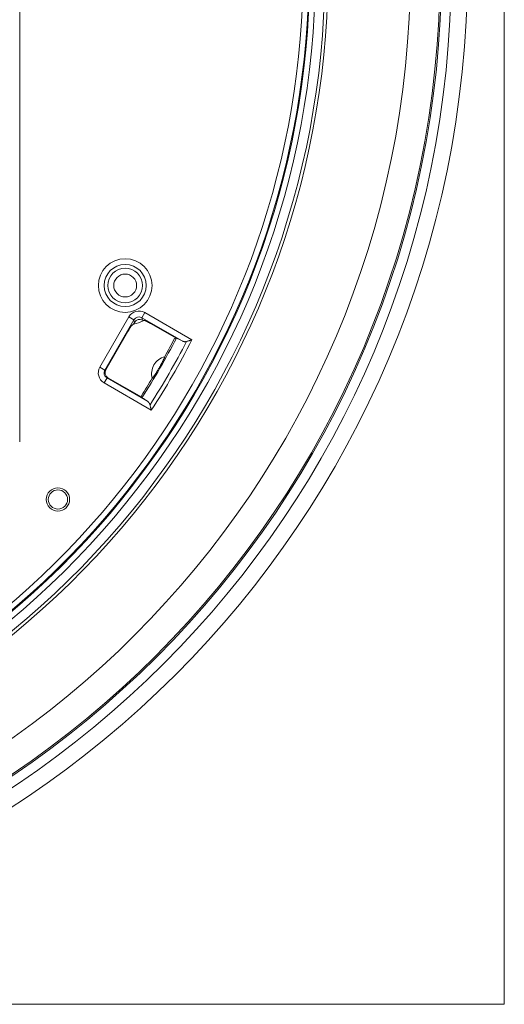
# Model space of a CAD drawing. Header units: millimetres. Extents: x 35 to 1401, y 51 to 818.
# Tile 6 of 22: x 311 to 394, y 452 to 621. Entities that reach past the tile are written whole.
import ezdxf
from ezdxf.lldxf.tags import DXFTag

# ---------------------------------------------------------------- set-up
doc = ezdxf.new("R2010")
doc.units = ezdxf.units.MM
doc.layers.add('1', color=7, linetype='Continuous', true_color=0xffffff)
tags = doc.linetypes.add('DASHED', pattern=[25.72, 12.86, -12.86]).pattern_tags.tags
tags[6:7] = [DXFTag(74, 4), DXFTag(75, 0), DXFTag(340, '0'), DXFTag(46, 0.0), DXFTag(50, 0.0), DXFTag(44, 0.0), DXFTag(45, 0.0)]
tags[4:5] = [DXFTag(74, 4), DXFTag(75, 0), DXFTag(340, '0'), DXFTag(46, 0.0), DXFTag(50, 0.0), DXFTag(44, 0.0), DXFTag(45, 0.0)]

msp = doc.modelspace()

# ---------------------------------------------------------------- linework, layer by layer
at = {"layer": '1', "color": 8, "linetype": 'Continuous', "lineweight": 18}
for p in [(393.81, 807.15), (38.33, 451.67)]:
    msp.add_line(p, (393.81, 451.67), dxfattribs=at)
at = {"layer": '1', "color": 155, "linetype": 'Continuous', "lineweight": 18}
for p, q in [((310.57, 548.29), (310.57, 728.2)), ((332.05, 570.51), (331.55, 569.64)), ((332.05, 570.51), (340.15, 565.83)), ((324.34, 561.15), (329.32, 569.77)), ((330.18, 569.27), (325.21, 560.65)), ((329.32, 569.77), (330.18, 569.27)), ((330.12, 568.54), (330.3, 568.84)), ((330.3, 568.84), (330.18, 569.27)), ((331.55, 569.64), (331.66, 569.21)), ((338.48, 565.64), (331.55, 569.64)), ((331.66, 569.21), (331.79, 569.13)), ((333.15, 568.59), (337.43, 566.12)), ((325.35, 560.69), (329.13, 567.24)), ((325.21, 560.65), (324.34, 561.15)), ((325.21, 560.65), (325.35, 560.69)), ((325.57, 559.29), (325.07, 558.42)), ((333.18, 553.74), (325.07, 558.42)), ((325.72, 559.33), (325.57, 559.29)), ((325.57, 559.29), (332.51, 555.28)), ((331.56, 555.96), (325.72, 559.33))]:
    msp.add_line(p, q, dxfattribs=at)
for centre, radius in [((216.07, 629.41), 171.39), ((216.07, 629.41), 168.61), ((216.07, 629.41), 166.93), ((216.07, 629.41), 166.69), ((216.07, 629.41), 161.61), ((328.69, 575.17), 4.61), ((328.69, 575.17), 3.61), ((328.69, 575.17), 2.97), ((328.69, 575.17), 1.97), ((317.14, 538.41), 2), ((317.14, 538.41), 1.65)]:
    msp.add_circle(centre, radius, dxfattribs=at)
at = {"layer": '1', "color": 155, "linetype": 'DASHED', "lineweight": 18}
msp.add_circle((317.14, 538.41), 2, dxfattribs=at)
at = {"layer": '1', "color": 155, "linetype": 'Continuous', "lineweight": 18}
for centre, radius, start, end in [((216.07, 629.41), 147.44, 290.0822, 254.013), ((216.07, 629.41), 146.91, 290.1206, 253.9828), ((216.07, 629.41), 145.28, 290.3556, 253.7987), ((216.07, 629.41), 144.3, 290.4249, 253.745), ((216.07, 629.41), 144.15, 294.6632, 245.3368), ((216.07, 629.41), 143.16, 294.9458, 245.0542), ((328.69, 575.17), 6.79, 282.1715, 297.1647), ((216.07, 629.41), 136.92, 327.5213, 332.4787), ((216.07, 629.41), 138.74, 327.4028, 332.5972), ((216.07, 629.41), 139.43, 327.1324, 332.8676), ((216.07, 629.41), 136.66, 330.8952, 332.3734), ((336.23, 560.03), 3, 104.6389, 195.3536), ((216.07, 629.41), 136.66, 327.6266, 329.1048)]:
    msp.add_arc(centre, radius, start, end, dxfattribs=at)
for centre, major_axis, ratio, start_param, end_param in [((331.05, 568.77), (0.52, -1.94), 0.997265, 2.357564, 3.925621), ((331.05, 568.77), (-0.261, 0.974), 0.991846, 5.499157, 7.067214), ((331.17, 568.34), (0.26, -0.969), 0.997265, 2.357564, 3.925621), ((326.08, 560.16), (1.94, 0.52), 0.997265, 2.357564, 3.925621), ((326.08, 560.16), (-0.974, -0.261), 0.991846, 5.499157, 7.067214), ((326.22, 560.19), (0.969, 0.26), 0.997265, 2.357564, 3.925621)]:
    msp.add_ellipse(centre, major_axis=major_axis, ratio=ratio, start_param=start_param, end_param=end_param, dxfattribs=at)
for points in [[(329.81, 568.31), (329.91, 568.39), (330.02, 568.46), (330.12, 568.54)], [(331.79, 569.13), (331.9, 569.13), (332.01, 569.13), (332.12, 569.13)], [(337.43, 566.12), (337.34, 566.09), (337.24, 566.07), (337.15, 566.04)], [(337.43, 566.12), (337.45, 566.13), (337.48, 566.13), (337.5, 566.14)], [(337.5, 566.14), (337.83, 565.97), (338.16, 565.8), (338.48, 565.64)], [(331.49, 556.24), (331.51, 556.14), (331.54, 556.05), (331.56, 555.96)], [(331.56, 555.96), (331.57, 555.93), (331.57, 555.91), (331.58, 555.88)], [(332.51, 555.28), (332.2, 555.48), (331.89, 555.68), (331.58, 555.88)]]:
    msp.add_open_spline(points, degree=3, dxfattribs=at)
for points, knots in [([(332.12, 569.13), (332.13, 569.13), (332.14, 569.12), (332.17, 569.11), (332.18, 569.11), (332.2, 569.1), (332.21, 569.1), (332.23, 569.09), (332.23, 569.09), (332.27, 569.07), (332.31, 569.05), (332.36, 569.02), (332.37, 569.02), (332.39, 569.01), (332.42, 568.99), (332.48, 568.96), (332.53, 568.94), (332.57, 568.92), (332.58, 568.91), (332.61, 568.89), (332.62, 568.89), (332.69, 568.85), (332.74, 568.82), (332.83, 568.77), (332.85, 568.76), (332.91, 568.73), (332.94, 568.71), (333.03, 568.66), (333.09, 568.63), (333.15, 568.59)], [0, 0, 0, 0, 0.125, 0.125, 0.1875, 0.1875, 0.21875, 0.21875, 0.25, 0.25, 0.375, 0.375, 0.40625, 0.40625, 0.4375, 0.5, 0.5625, 0.5625, 0.59375, 0.59375, 0.625, 0.625, 0.75, 0.75, 0.8125, 0.8125, 0.875, 0.875, 1, 1, 1, 1]), ([(329.13, 567.24), (329.15, 567.27), (329.17, 567.3), (329.2, 567.36), (329.22, 567.39), (329.28, 567.48), (329.31, 567.54), (329.36, 567.62), (329.37, 567.63), (329.38, 567.66), (329.39, 567.68), (329.42, 567.72), (329.43, 567.75), (329.49, 567.83), (329.52, 567.88), (329.57, 567.96), (329.58, 567.98), (329.6, 568.02), (329.61, 568.03), (329.63, 568.05), (329.63, 568.06), (329.67, 568.12), (329.69, 568.16), (329.72, 568.2), (329.73, 568.21), (329.74, 568.22), (329.74, 568.23), (329.76, 568.25), (329.77, 568.26), (329.78, 568.29), (329.79, 568.29), (329.8, 568.3), (329.8, 568.31), (329.81, 568.31), (329.81, 568.31), (329.81, 568.31)], [0, 0, 0, 0, 0.0625, 0.0625, 0.125, 0.125, 0.25, 0.25, 0.28125, 0.28125, 0.3125, 0.3125, 0.375, 0.375, 0.5, 0.5, 0.5625, 0.5625, 0.59375, 0.59375, 0.625, 0.625, 0.75, 0.75, 0.78125, 0.78125, 0.8125, 0.8125, 0.875, 0.875, 0.9375, 0.9375, 0.96875, 0.96875, 1, 1, 1, 1]), ([(339.24, 565.56), (339.21, 565.55), (339.17, 565.54), (339.11, 565.53), (339.07, 565.52), (339.01, 565.52), (338.97, 565.52), (338.91, 565.52), (338.87, 565.52), (338.78, 565.53), (338.72, 565.55), (338.6, 565.58), (338.54, 565.61), (338.48, 565.64)], [0, 0, 0, 0, 0.125, 0.125, 0.25, 0.25, 0.375, 0.375, 0.5, 0.5, 0.75, 0.75, 1, 1, 1, 1]), ([(340.15, 565.83), (340.14, 565.82), (340.13, 565.82), (340.11, 565.81), (340.08, 565.8), (340.05, 565.8), (339.99, 565.78), (339.91, 565.75), (339.83, 565.73), (339.76, 565.71), (339.72, 565.7), (339.6, 565.66), (339.52, 565.64), (339.38, 565.6), (339.31, 565.58), (339.24, 565.56)], [0, 0, 0, 0, 0.03125, 0.03125, 0.0625, 0.125, 0.125, 0.25, 0.375, 0.375, 0.5, 0.5, 0.75, 0.75, 1, 1, 1, 1]), ([(335.48, 562.94), (335.48, 562.94), (335.49, 562.94), (335.49, 562.91), (335.48, 562.88), (335.47, 562.86), (335.47, 562.86), (335.47, 562.85), (335.47, 562.84), (335.46, 562.83), (335.46, 562.81), (335.44, 562.78), (335.42, 562.73), (335.39, 562.66), (335.37, 562.61), (335.36, 562.59), (335.34, 562.55), (335.33, 562.54), (335.31, 562.47), (335.26, 562.39), (335.19, 562.25), (335.14, 562.15), (335.1, 562.07), (335.09, 562.04), (335.06, 561.99), (335.04, 561.96), (335, 561.88), (334.94, 561.76), (334.87, 561.64), (334.83, 561.57), (334.82, 561.55), (334.81, 561.52), (334.8, 561.51), (334.77, 561.46), (334.76, 561.43), (334.7, 561.34), (334.63, 561.21), (334.56, 561.09), (334.51, 560.99), (334.49, 560.96), (334.45, 560.9), (334.43, 560.87), (334.38, 560.77), (334.31, 560.65), (334.23, 560.53), (334.16, 560.41), (334.13, 560.35), (334.06, 560.24), (333.99, 560.13), (333.89, 559.97), (333.83, 559.88), (333.78, 559.81), (333.77, 559.78), (333.74, 559.74), (333.72, 559.72), (333.68, 559.66), (333.63, 559.58), (333.58, 559.51), (333.55, 559.47), (333.54, 559.45), (333.52, 559.43), (333.52, 559.42), (333.51, 559.41), (333.48, 559.38), (333.44, 559.33), (333.42, 559.29), (333.4, 559.27), (333.39, 559.27), (333.38, 559.25), (333.38, 559.25), (333.36, 559.24), (333.35, 559.23), (333.34, 559.23), (333.34, 559.24)], [0, 0, 0, 0, 0.03125, 0.0625, 0.09375, 0.09375, 0.101563, 0.101563, 0.109375, 0.109375, 0.125, 0.125, 0.15625, 0.1875, 0.1875, 0.203125, 0.203125, 0.21875, 0.21875, 0.25, 0.28125, 0.3125, 0.3125, 0.328125, 0.328125, 0.34375, 0.34375, 0.375, 0.40625, 0.40625, 0.414062, 0.414062, 0.421875, 0.421875, 0.4375, 0.4375, 0.46875, 0.5, 0.5, 0.515625, 0.515625, 0.53125, 0.53125, 0.5625, 0.59375, 0.59375, 0.625, 0.625, 0.65625, 0.6875, 0.71875, 0.71875, 0.734375, 0.734375, 0.75, 0.75, 0.78125, 0.8125, 0.8125, 0.828125, 0.828125, 0.835938, 0.835938, 0.84375, 0.875, 0.90625, 0.90625, 0.921875, 0.921875, 0.9375, 0.9375, 0.96875, 1, 1, 1, 1]), ([(332.51, 555.28), (332.56, 555.25), (332.61, 555.21), (332.7, 555.13), (332.74, 555.08), (332.8, 555), (332.82, 554.98), (332.84, 554.94), (332.85, 554.92), (332.87, 554.89), (332.88, 554.88), (332.9, 554.83), (332.91, 554.8), (332.94, 554.74), (332.95, 554.7), (332.95, 554.67)], [0, 0, 0, 0, 0.25, 0.25, 0.5, 0.5, 0.625, 0.625, 0.6875, 0.6875, 0.75, 0.75, 0.875, 0.875, 1, 1, 1, 1]), ([(332.95, 554.67), (332.97, 554.6), (332.99, 554.53), (333.02, 554.38), (333.04, 554.31), (333.07, 554.19), (333.08, 554.15), (333.1, 554.07), (333.12, 553.99), (333.14, 553.91), (333.15, 553.85), (333.16, 553.82), (333.17, 553.78), (333.17, 553.76), (333.18, 553.75), (333.18, 553.74)], [0, 0, 0, 0, 0.25, 0.25, 0.5, 0.5, 0.625, 0.625, 0.75, 0.875, 0.875, 0.9375, 0.96875, 0.96875, 1, 1, 1, 1])]:
    msp.add_open_spline(points, degree=3, knots=knots, dxfattribs=at)

doc.saveas('drawing.dxf')
